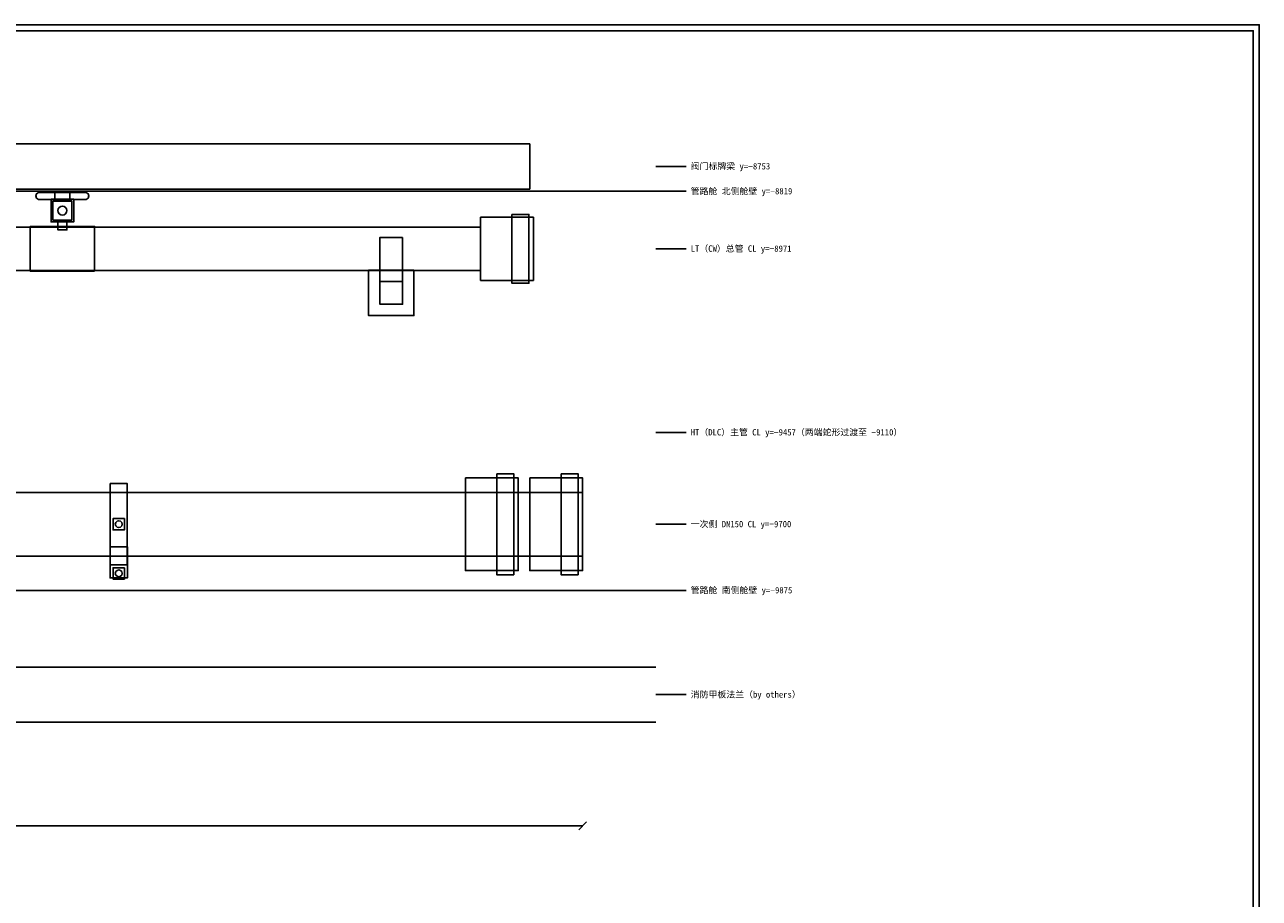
# Model space of a CAD drawing. Header units: metres. Extents: x 8 to 833, y 8 to 586.
# Tile 4 of 4: x 425 to 833, y 297 to 586. Entities that reach past the tile are written whole.
import ezdxf

# ---------------------------------------------------------------- set-up
doc = ezdxf.new("R2010")
doc.units = ezdxf.units.M
for name, color, linetype in [('DIM', 7, 'Continuous'), ('FLANGE', 30, 'Continuous'), ('FRAME', 7, 'Continuous'), ('GRID', 252, 'Continuous'), ('PIPE-HT', 6, 'Continuous'), ('PIPE-LT', 4, 'Continuous'), ('PIPE-PRI', 1, 'Continuous'), ('STEEL', 9, 'Continuous'), ('SUPPORT', 8, 'Continuous'), ('VALVE', 2, 'Continuous')]:
    doc.layers.add(name, color=color, linetype=linetype)
doc.styles.add('CN', font='simsun.ttc')

msp = doc.modelspace()

# ---------------------------------------------------------------- linework, layer by layer
at = {"layer": 'DIM'}
for points in [[(633.5, 539.12), (643.5, 539.12)], [(633.5, 530.88), (643.5, 530.88)], [(633.5, 511.88), (643.5, 511.88)], [(633.5, 451.12), (643.5, 451.12)], [(633.5, 420.75), (643.5, 420.75)], [(633.5, 398.88), (643.5, 398.88)], [(633.5, 364.38), (643.5, 364.38)], [(46, 321), (609.25, 321)], [(607.95, 319.7), (610.55, 322.3)]]:
    msp.add_lwpolyline(points, dxfattribs=at)
at = {"layer": 'FLANGE'}
for points in [[(437.82, 523.11), (437.25, 523), (436.68, 523.11), (436.19, 523.44), (435.86, 523.93), (435.75, 524.5), (435.86, 525.07), (436.19, 525.56), (436.68, 525.89), (437.25, 526), (437.82, 525.89), (438.31, 525.56), (438.64, 525.07), (438.75, 524.5), (438.64, 523.93), (438.31, 523.44), (437.82, 523.11)], [(438.75, 520.75), (438.75, 518.1), (435.75, 518.1), (435.75, 520.75), (438.75, 520.75)]]:
    msp.add_lwpolyline(points, close=True, dxfattribs=at)
at = {"layer": 'FRAME'}
for points in [[(8, 8), (833, 8), (833, 586), (8, 586)], [(10, 10), (831, 10), (831, 584), (10, 584)]]:
    msp.add_lwpolyline(points, close=True, dxfattribs=at)
at = {"layer": 'GRID'}
for points in [[(46, 530.88), (633.5, 530.88)], [(46, 398.88), (633.5, 398.88)], [(46, 373.5), (633.5, 373.5)], [(46, 355.25), (633.5, 355.25)]]:
    msp.add_lwpolyline(points, dxfattribs=at)
at = {"layer": 'PIPE-HT'}
for points in [[(588, 431.27), (588, 410.23), (46, 410.23), (46, 431.27), (588, 431.27)], [(609.25, 431.27), (609.25, 410.23), (46, 410.23), (46, 431.27), (609.25, 431.27)]]:
    msp.add_lwpolyline(points, close=True, dxfattribs=at)
at = {"layer": 'PIPE-LT'}
for points in [[(575.5, 518.97), (575.5, 504.72), (46, 504.72), (46, 518.97), (575.5, 518.97)], [(575.5, 518.97), (575.5, 504.72), (46, 504.72), (46, 518.97), (575.5, 518.97)], [(447.88, 504.45), (426.62, 504.45), (426.62, 519.26), (447.88, 519.26), (447.88, 504.45)], [(575.5, 522.3), (593, 522.3), (593, 501.4), (575.5, 501.4), (575.5, 522.3)], [(575.5, 522.3), (593, 522.3), (593, 501.4), (575.5, 501.4), (575.5, 522.3)]]:
    msp.add_lwpolyline(points, close=True, dxfattribs=at)
at = {"layer": 'PIPE-PRI'}
for points in [[(570.5, 436.06), (588, 436.06), (588, 405.44), (570.5, 405.44), (570.5, 436.06)], [(591.75, 436.06), (609.25, 436.06), (609.25, 405.44), (591.75, 405.44), (591.75, 436.06)]]:
    msp.add_lwpolyline(points, close=True, dxfattribs=at)
at = {"layer": 'STEEL'}
msp.add_lwpolyline([(591.75, 546.6), (591.75, 531.6), (46, 531.6), (46, 546.6), (591.75, 546.6)], close=True, dxfattribs=at)
at = {"layer": 'SUPPORT'}
for points in [[(549.75, 515.6), (549.75, 493.5), (542.25, 493.5), (542.25, 515.6), (549.75, 515.6)], [(549.75, 515.6), (549.75, 493.5), (542.25, 493.5), (542.25, 515.6), (549.75, 515.6)], [(553.5, 504.75), (553.5, 489.75), (538.5, 489.75), (538.5, 504.75), (553.5, 504.75)], [(549.75, 501), (549.75, 493.5), (542.25, 493.5), (542.25, 501), (549.75, 501)], [(453.06, 434.19), (458.69, 434.19), (458.69, 407.31), (453.06, 407.31), (453.06, 434.19)], [(453.06, 434.19), (458.69, 434.19), (458.69, 407.31), (453.06, 407.31), (453.06, 434.19)], [(457.75, 422.63), (457.75, 418.88), (454, 418.88), (454, 422.63), (457.75, 422.63)], [(457, 420.75), (456.85, 420.19), (456.44, 419.78), (455.88, 419.63), (455.31, 419.78), (454.9, 420.19), (454.75, 420.75), (454.9, 421.31), (455.31, 421.73), (455.88, 421.88), (456.44, 421.73), (456.85, 421.31), (457, 420.75)], [(458.75, 413.25), (458.75, 403), (453, 403), (453, 413.25), (458.75, 413.25)], [(457.75, 406.38), (457.75, 402.63), (454, 402.63), (454, 406.38), (457.75, 406.38)], [(457, 404.5), (456.85, 403.94), (456.44, 403.53), (455.88, 403.38), (455.31, 403.53), (454.9, 403.94), (454.75, 404.5), (454.9, 405.06), (455.31, 405.47), (455.88, 405.63), (456.44, 405.47), (456.85, 405.06), (457, 404.5)]]:
    msp.add_lwpolyline(points, close=True, dxfattribs=at)
at = {"layer": 'VALVE'}
for points in [[(439.75, 530.85), (439.75, 527.85), (434.75, 527.85), (434.75, 530.85), (439.75, 530.85)], [(429.36, 528.16), (428.74, 528.62), (428.5, 529.35), (428.74, 530.09), (429.36, 530.54), (445.14, 530.54), (445.76, 530.09), (446, 529.35), (445.76, 528.62), (445.14, 528.16), (429.36, 528.16)], [(441, 528.25), (441, 520.75), (433.5, 520.75), (433.5, 528.25), (441, 528.25)], [(440.38, 527.62), (440.38, 521.38), (434.12, 521.38), (434.12, 527.62), (440.38, 527.62)], [(585.88, 523.26), (591.5, 523.26), (591.5, 500.44), (585.88, 500.44), (585.88, 523.26)], [(585.88, 523.26), (591.5, 523.26), (591.5, 500.44), (585.88, 500.44), (585.88, 523.26)], [(580.88, 437.44), (586.5, 437.44), (586.5, 404.06), (580.88, 404.06), (580.88, 437.44)], [(602.12, 437.44), (607.75, 437.44), (607.75, 404.06), (602.12, 404.06), (602.12, 437.44)]]:
    msp.add_lwpolyline(points, close=True, dxfattribs=at)

# ---------------------------------------------------------------- texts
at = {"layer": 'DIM', "style": 'CN'}
for s, p in [('阀门标牌梁 y=−8753', (645, 538.12)), ('管路舱 北侧舱壁 y=−8819', (645, 529.88)), ('LT（CW）总管 CL y=−8971', (645, 510.88)), ('HT（DLC）主管 CL y=−9457（两端蛇形过渡至 −9110）', (645, 450.12)), ('一次侧 DN150 CL y=−9700', (645, 419.75)), ('管路舱 南侧舱壁 y=−9875', (645, 397.88)), ('消防甲板法兰（by others）', (645, 363.38))]:
    msp.add_text(s, height=2.1, dxfattribs=at).set_placement(p)

doc.saveas('drawing.dxf')
